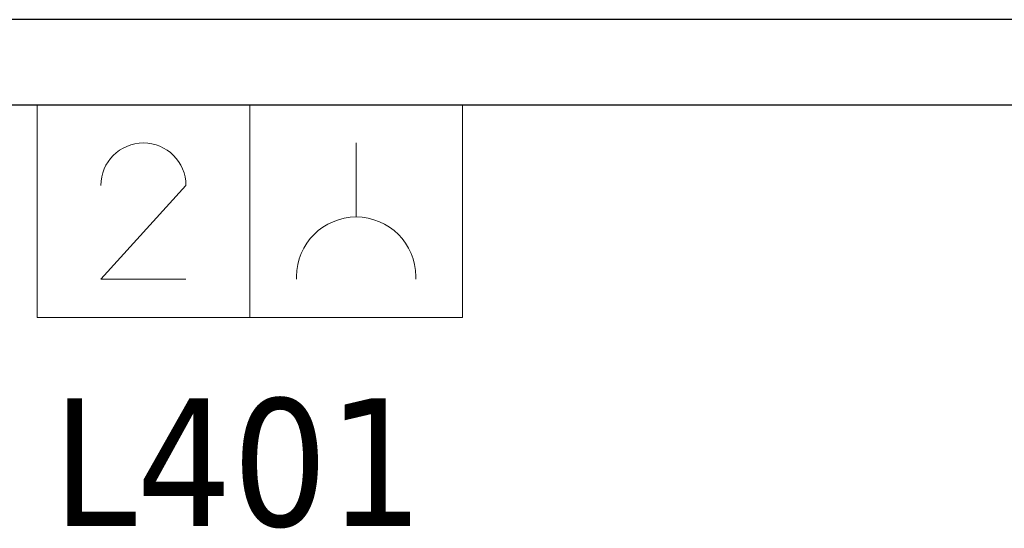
# Model space of a CAD drawing. Header units: metres. Extents: x 397.7 to 427.5, y 12.7 to 28.4.
# Tile 41 of 57: x 407.306 to 408.462, y 25.332 to 25.929. Entities that reach past the tile are written whole.
import ezdxf

# ---------------------------------------------------------------- set-up
doc = ezdxf.new("R2010")
doc.units = ezdxf.units.M
for name, color, linetype, lineweight in [('A-DETL-____-MBND', 7, 'Continuous', 18), ('A-WALL-____-MCUT', 7, 'Continuous', 25), ('A-WALL-____-OTLN', 7, 'Continuous', 25), ('E-ELEC-FIXT-IDEN', 7, 'Continuous', 30)]:
    doc.layers.add(name, color=color, linetype=linetype, lineweight=lineweight)
doc.styles.add('Tahoma_3', font='tahoma.ttf', dxfattribs={"height": 0.15})

# ---------------------------------------------------------------- blocks, each defined once
blk = doc.blocks.new('Family - Evans P4-153798-07_ELEC_P4')
at = {"layer": 'A-WALL-____-MCUT', "color": 253, "true_color": 0xaaaaaa}
for p, q in [((2.6418, 0.1), (0, 0.1)), ((0, 0), (2.6418, 0))]:
    blk.add_line(p, q, dxfattribs=at)
at = {"layer": 'A-WALL-____-OTLN', "color": 253, "true_color": 0xaaaaaa}
blk.add_line((0, 0), (2.6418, 0), dxfattribs=at)
at = {"layer": 'A-WALL-____-OTLN', "color": 253, "lineweight": 18, "true_color": 0xaaaaaa}
blk.add_line((0, 0), (2.6418, 0), dxfattribs=at)
blk = doc.blocks.new('LONDR55-XX_ZZ-ARQ-CAA-M3D-Londres55_ifc-1-07_ELEC_P4')
at = {"layer": 'A-WALL-____-OTLN', "color": 253, "lineweight": 18, "true_color": 0xaaaaaa}
blk.add_blockref('Family - Evans P4-153798-07_ELEC_P4', (406.4152, 25.8295), dxfattribs=at)
blk = doc.blocks.new('ZYR_05_02_02 Presa Doble - 01 Toma Doble-887713-07_ELEC_P4')
at = {"layer": 'A-DETL-____-MBND', "color": 180, "true_color": 0x3c0aff}
for p, q in [((-0.2322, 0), (0.2678, 0)), ((-0.2322, -0.25), (-0.2322, 0)), ((0.0178, 0), (0.0178, -0.25)), ((0.2678, 0), (0.2678, -0.25)), ((0.1428, -0.045), (0.1428, -0.132)), ((-0.0572, -0.0948), (-0.1572, -0.205)), ((-0.1572, -0.205), (-0.0573, -0.205)), ((0.0728, -0.205), (0.0728, -0.202)), ((0.2128, -0.205), (0.2128, -0.202)), ((0.2678, -0.25), (-0.2322, -0.25))]:
    blk.add_line(p, q, dxfattribs=at)
for centre, radius, start in [((-0.1072, -0.095), 0.05, 0.1854), ((0.1428, -0.202), 0.07, 360)]:
    blk.add_arc(centre, radius, start, 180, dxfattribs=at)

msp = doc.modelspace()

# ---------------------------------------------------------------- block references
at = {"lineweight": 5}
msp.add_blockref('LONDR55-XX_ZZ-ARQ-CAA-M3D-Londres55_ifc-1-07_ELEC_P4', (0, 0), dxfattribs=at)
at = {"layer": 'A-DETL-____-MBND', "color": 180, "true_color": 0x3c0aff}
msp.add_blockref('ZYR_05_02_02 Presa Doble - 01 Toma Doble-887713-07_ELEC_P4', (407.5581, 25.8295), dxfattribs=at)

# ---------------------------------------------------------------- next in the draw order: texts
at = {"layer": 'E-ELEC-FIXT-IDEN', "insert": (407.344, 25.4842), "char_height": 0.15, "width": 0.517088, "attachment_point": 1, "style": 'Tahoma_3', "bg_fill": 3, "box_fill_scale": 1.25, "bg_fill_color": 256, "bg_fill_true_color": 13158600, "bg_fill_transparency": 0}
msp.add_mtext('L401', dxfattribs=at)

doc.saveas('drawing.dxf')
